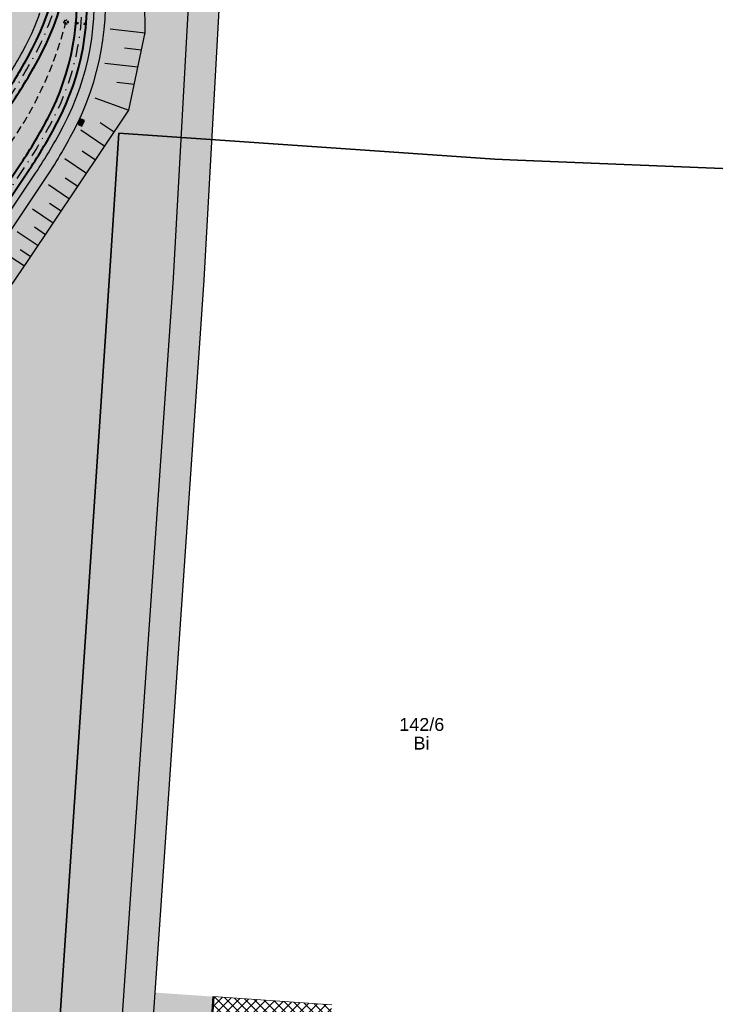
# Model space of a CAD drawing. Header units: metres. Extents: x 6603615 to 6604365, y 5739741 to 5740610.
# Tile 12 of 15: x 6604127 to 6604194, y 5739851 to 5739946. Entities that reach past the tile are written whole.
import ezdxf
from ezdxf.enums import TextEntityAlignment as Align

# ---------------------------------------------------------------- set-up
doc = ezdxf.new("R2010")
doc.units = ezdxf.units.M
doc.linetypes.add('DASHDOT', pattern=[25.4, 12.7, -6.35, 0, -6.35])
doc.linetypes.add('HIDDEN', pattern=[0.375, 0.25, -0.125])
for name, color, linetype, lineweight in [('_działki', 3, 'Continuous', 40), ('FREZOWANIE', 12, 'Continuous', 15), ('HECZ_ZIELEŃ_ZABUDOWA', 73, 'Continuous', 5), ('KRAW_FAZA_12cm_20x30cm', 7, 'Continuous', 50), ('M_WPUSTY', 190, 'Continuous', 30), ('OBRZEŻE_BET_8X40', 236, 'Continuous', 30), ('ODW_DRENAZ', 5, 'HIDDEN', 30), ('ODW_SKRZYNKI', 5, 'Continuous', 13), ('OSIE_TORU', 10, 'DASHDOT', 30), ('PROJ. KORYTKO MULDOWE SZER 50 CM', 150, 'Continuous', 30), ('SKARPY', 96, 'Continuous', 30), ('szyny 60R2', 14, 'Continuous', 40)]:
    doc.layers.add(name, color=color, linetype=linetype, lineweight=lineweight)
for name, color, linetype, lineweight, true_color in [('GESDZI', 7, 'Continuous', 18, 0x008000), ('GESDZI_O', 7, 'Continuous', 18, 0x008000), ('GESUZY_O', 7, 'Continuous', 18, 0x008000), ('HECZ_PŁYTY_BET_50X50', 7, 'Continuous', 5, 0xfaf9b8), ('HECZ_ZIELEN', 7, 'Continuous', 0, 0xd6ffd6)]:
    doc.layers.add(name, color=color, linetype=linetype, lineweight=lineweight, true_color=true_color)
doc.layers.add('KRESK_TOR_KLAS_PODKŁAD', color=38, linetype='Continuous', lineweight=15, transparency=0.55)
doc.layers.get('_działki').off()
doc.styles.add('Arial', font='arial.ttf')

# ---------------------------------------------------------------- blocks, each defined once
blk = doc.blocks.new('A$C8469fa7e')
at = {"layer": 'GESDZI', "color": 3, "linetype": 'Continuous', "lineweight": 30}
blk.add_lwpolyline([(6604211.14, 5740049.68), (6604208.38, 5740004.99), (6604205.71, 5739965.06), (6604205.14, 5739956.67), (6604203.8, 5739936.9), (6604203.44, 5739931.58), (6604197.3, 5739931.89), (6604174.97, 5739932.82), (6604172.74, 5739932.92), (6604162.47, 5739933.62), (6604136.19, 5739935.43), (6604135.4, 5739923.52), (6604134.09, 5739903.98), (6604131.95, 5739871.82), (6604131.15, 5739859.81), (6604129.12, 5739829.44), (6604128.92, 5739826.44), (6604111.39, 5739827.61), (6604062.77, 5739830.84), (6604014.55, 5739834.06), (6603991.05, 5739835.63), (6603918.87, 5739840.43), (6603844.12, 5739845.41)], dxfattribs=at)
blk.add_lwpolyline([(6604196.08, 5739821.95), (6604163.88, 5739824.11), (6604151.94, 5739824.9), (6604128.92, 5739826.44), (6604129.12, 5739829.44), (6604131.15, 5739859.81), (6604131.95, 5739871.82), (6604134.09, 5739903.98), (6604135.4, 5739923.52), (6604136.19, 5739935.43), (6604162.47, 5739933.62), (6604172.74, 5739932.92), (6604174.97, 5739932.82), (6604197.3, 5739931.89), (6604203.44, 5739931.58), (6604202.44, 5739916.9), (6604201.1, 5739896.98), (6604199.76, 5739877.24), (6604198.87, 5739863.88), (6604198.07, 5739851.9)], close=True, dxfattribs=at)
at = {"layer": 'GESDZI_O', "color": 3, "linetype": 'Continuous', "lineweight": 30, "style": 'Arial'}
blk.add_text('142/6', height=1.25, rotation=359.9999974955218, dxfattribs=at).set_placement((6604165.649999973, 5739877.305), align=Align.CENTER)
at = {"layer": 'GESUZY_O', "color": 3, "linetype": 'Continuous', "lineweight": 30, "style": 'Arial'}
blk.add_text('Bi', height=1.25, rotation=359.9999974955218, dxfattribs=at).set_placement((6604165.618755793, 5739875.48893164), align=Align.CENTER)
blk = doc.blocks.new('WPUST')
at = {"layer": 'M_WPUSTY'}
h = blk.add_hatch(color=256, dxfattribs=at)
h.dxf.hatch_style = 1
h.paths.add_polyline_path([(0.5377540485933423, 0.480437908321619), (-0.05627778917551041, 0.3960212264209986), (0, 0), (0.5940318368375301, 0.08441668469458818)])
blk.add_lwpolyline([(0.5377540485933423, 0.480437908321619), (-0.05627778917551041, 0.3960212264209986), (0, 0), (0.5940318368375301, 0.08441668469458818), (0.5377540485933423, 0.480437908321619)], close=True, dxfattribs=at)
blk = doc.blocks.new('skrzynka-odw-szyny')
blk.add_lwpolyline([(0.07499999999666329, 0.209999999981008), (0.0750000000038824, 0), (-0.0750000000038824, 1.4210854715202e-14), (-0.0750000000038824, 0.2099999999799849)], close=True)
at = {"linetype": 'HIDDEN', "ltscale": 0.2}
blk.add_circle((1.364242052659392e-12, 0.06500000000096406), 0.05400000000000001, dxfattribs=at)

msp = doc.modelspace()

# ---------------------------------------------------------------- hatches: boundary and pattern name
at = {"layer": 'FREZOWANIE'}
h = msp.add_hatch(dxfattribs=at)
h.set_pattern_fill('ANSI37', color=254, scale=0.2)
h.set_pattern_definition([(45, (0, 0), (-0.4490128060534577, 0.4490128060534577), []), (135, (0, 0), (-0.4490128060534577, -0.4490128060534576), [])])
h.paths.add_polyline_path([(6604156.48505873, 5739844.127721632), (6604156.88510548, 5739850.662846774), (6604145.397493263, 5739851.457723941), (6604144.954348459, 5739844.833572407)])
at = {"layer": 'HECZ_PŁYTY_BET_50X50', "transparency": 33554508}
h = msp.add_hatch(color=254, dxfattribs=at)
h.dxf.hatch_style = 1
edge = h.paths.add_edge_path()
edge.add_line((6604128.946183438, 5740014.021911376), (6604129.861627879, 5740013.41202493))
edge.add_line((6604129.861627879, 5740013.41202493), (6604130.24961516, 5740013.994396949))
edge.add_arc((6604169.946615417, 5739987.547502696), 47.70000047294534, 140.3276949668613, 146.3276949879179, ccw=False)
edge.add_arc((6604150.703909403, 5740003.507398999), 22.69999997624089, 85.88592502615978, 140.3276949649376, ccw=False)
edge.add_arc((6604148.910347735, 5739978.571819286), 47.69999995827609, 79.88592507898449, 85.88592506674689, ccw=False)
edge.add_line((6604157.286876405, 5740025.530564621), (6604161.829719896, 5740024.720209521))
edge.add_arc((6604153.453676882, 5739977.764186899), 47.69723427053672, 73.88556797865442, 79.88592505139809, ccw=False)
edge.add_arc((6604159.836711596, 5739999.857840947), 24.70000223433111, 2.273828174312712, 73.88556796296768, ccw=False)
edge.add_arc((6604136.854823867, 5739998.945307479), 47.69999964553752, -3.72650650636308, 2.273828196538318, ccw=False)
edge.add_line((6604184.45396936, 5739995.845095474), (6604184.302342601, 5739993.517091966))
edge.add_arc((6604236.491762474, 5739990.11790773), 52.30000000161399, 176.2734935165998, 189.6965902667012)
edge.add_line((6604184.938946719, 5739981.308981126), (6604186.739342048, 5739970.7724592))
edge.add_arc((6604139.720808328, 5739962.738313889), 47.70000004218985, -3.7265064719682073, 9.696590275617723, ccw=False)
edge.add_line((6604187.319954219, 5739959.638101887), (6604186.601627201, 5739948.609258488))
edge.add_line((6604186.601627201, 5739948.609258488), (6604187.699301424, 5739948.537765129))
edge.add_line((6604187.699301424, 5739948.537765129), (6604188.417628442, 5739959.566608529))
edge.add_arc((6604141.443373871, 5739962.828138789), 47.08734619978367, 356.0281968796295, 369.9418869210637)
edge.add_line((6604187.823626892, 5739970.95773299), (6604186.023231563, 5739981.494254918))
edge.add_arc((6604236.491762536, 5739990.117907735), 51.20000006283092, 176.2734935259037, 189.6965902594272, ccw=False)
edge.add_line((6604185.400016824, 5739993.445598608), (6604185.551643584, 5739995.77360212))
edge.add_arc((6604136.8548232, 5739998.945307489), 48.80000031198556, 356.2734935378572, 362.2738321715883)
edge.add_arc((6604159.836713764, 5739999.857842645), 25.80000000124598, 2.273832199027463, 73.88556796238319)
edge.add_arc((6604153.453669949, 5739977.764157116), 48.7972648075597, 73.88556797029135, 79.88592507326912)
edge.add_line((6604162.022887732, 5740025.803115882), (6604157.480045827, 5740026.613470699))
edge.add_arc((6604148.910347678, 5739978.571818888), 48.80000035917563, 79.88592509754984, 85.88592503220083)
edge.add_arc((6604150.703909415, 5740003.507398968), 23.80000000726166, 85.88592505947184, 140.3276949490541)
edge.add_arc((6604169.946614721, 5739987.547503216), 48.799999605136, 140.3276949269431, 146.3276950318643)
edge.add_line((6604129.334170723, 5740014.604283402), (6604128.946183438, 5740014.021911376))
edge = h.paths.add_edge_path()
edge.add_arc((6604107.599587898, 5739948.319197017), 26.19999998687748, 332.0272662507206, 367.1578956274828)
edge.add_arc((6604107.599549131, 5739948.319500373), 26.20000000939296, -27.67230499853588, 7.157226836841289, ccw=False)
edge.add_arc((6604085.459094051, 5739959.929850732), 51.19999974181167, 332.1736800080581, 332.32769501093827, ccw=False)
at = {"layer": 'HECZ_PŁYTY_BET_50X50', "linetype": 'ByBlock'}
h = msp.add_hatch(color=256, dxfattribs=at)
h.dxf.hatch_style = 1
edge = h.paths.add_edge_path()
edge.add_line((6604128.946183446, 5740014.021911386), (6604129.861627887, 5740013.412024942))
edge.add_arc((6604169.55862775, 5739986.965130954), 47.69999999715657, 146.3276950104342, 152.1151954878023)
edge.add_arc((6604147.461385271, 5739998.657516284), 22.69999999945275, 152.1151954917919, 187.157711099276)
edge.add_arc((6604172.266558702, 5740001.77253975), 47.70000000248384, 187.1577110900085, 193.1577111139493)
edge.add_line((6604125.818818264, 5739990.914482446), (6604133.72140179, 5739957.109434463))
edge.add_arc((6604082.798392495, 5739945.20519653), 52.29592485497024, 7.157221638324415, 13.157711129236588, ccw=False)
edge.add_arc((6604107.59954914, 5739948.319500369), 27.30000000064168, -27.67230500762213, 7.157221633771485, ccw=False)
edge.add_arc((6604085.459093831, 5739959.92985087), 52.30000000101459, 326.32769497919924, 332.3276949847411, ccw=False)
edge.add_line((6604128.984315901, 5739930.93252265), (6604073.891041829, 5739848.237076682))
edge.add_arc((6604030.365819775, 5739877.234404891), 52.29999998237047, 320.3276949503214, 326.32769498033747, ccw=False)
edge.add_arc((6604049.608525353, 5739861.274508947), 27.30000005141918, 297.0923539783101, 320.3276949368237, ccw=False)
edge.add_line((6604062.041658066, 5739836.970039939), (6604059.747500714, 5739837.115842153))
edge.add_arc((6604049.608525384, 5739861.274508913), 26.20000000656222, 292.7669517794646, 320.3276949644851)
edge.add_arc((6604030.365819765, 5739877.234404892), 51.19999999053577, 320.3276949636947, 326.327694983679)
edge.add_line((6604072.975597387, 5739848.846963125), (6604128.068871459, 5739931.542409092))
edge.add_arc((6604085.459093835, 5739959.929850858), 51.19999999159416, 326.3276949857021, 332.3276949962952)
edge.add_arc((6604107.599549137, 5739948.31950037), 26.20000000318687, 332.3276949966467, 367.1572268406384)
edge.add_arc((6604082.7983498, 5739945.205188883), 51.19596817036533, 7.157226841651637, 13.15771112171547)
edge.add_line((6604132.650279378, 5739956.859041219), (6604124.747696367, 5739990.664086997))
edge.add_arc((6604172.266558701, 5740001.77253976), 48.80000000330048, 187.1577111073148, 193.1577111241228, ccw=False)
edge.add_arc((6604147.461385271, 5739998.657516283), 23.79999999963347, 152.1151954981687, 187.1577111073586, ccw=False)
edge.add_arc((6604169.558627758, 5739986.965130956), 48.80000000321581, 146.3276950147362, 152.1151954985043, ccw=False)
at = {"layer": 'HECZ_PŁYTY_BET_50X50'}
h = msp.add_hatch(color=256, dxfattribs=at)
h.dxf.hatch_style = 1
h.paths.add_polyline_path([(6604146.359188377, 5739955.644267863), (6604146.772486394, 5739962.581443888), (6604143.77779644, 5739962.759859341), (6604143.495473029, 5739958.021082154), (6604141.399698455, 5739955.721077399), (6604134.813082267, 5739954.709694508), (6604135.06174088, 5739953.230521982), (6604141.314468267, 5739954.190409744), (6604143.181332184, 5739952.496980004), (6604142.218643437, 5739935.014785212), (6604145.211836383, 5739934.808633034)])
at = {"layer": 'HECZ_PŁYTY_BET_50X50', "linetype": 'ByBlock'}
h = msp.add_hatch(color=256, dxfattribs=at)
h.dxf.hatch_style = 1
h.paths.add_polyline_path([(6604144.45903467, 5739921.137935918), (6604145.211836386, 5739934.808633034), (6604142.218643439, 5739935.014785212), (6604141.464733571, 5739921.323964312), (6604136.672164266, 5739852.061466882), (6604139.665008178, 5739851.854379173)])
at = {"layer": 'HECZ_PŁYTY_BET_50X50', "transparency": 33554508}
h = msp.add_hatch(color=254, dxfattribs=at)
h.dxf.hatch_style = 1
h.paths.add_polyline_path([(6604135.865293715, 5739840.400525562), (6604135.843486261, 5739840.085362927, -0.014664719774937), (6604138.854468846, 5739840.140416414), (6604139.665008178, 5739851.854379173), (6604136.672164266, 5739852.061466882)])
at = {"layer": 'HECZ_ZIELEN'}
h = msp.add_hatch(color=256, dxfattribs=at)
h.dxf.hatch_style = 1
edge = h.paths.add_edge_path()
edge.add_line((6604102.807042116, 5739886.914755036), (6604094.926535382, 5739876.222328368))
edge.add_line((6604094.926535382, 5739876.222328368), (6604084.298069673, 5739862.812012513))
edge.add_line((6604084.298069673, 5739862.812012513), (6604083.815380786, 5739863.133589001))
edge.add_line((6604083.815380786, 5739863.133589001), (6604073.891041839, 5739848.237076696))
edge.add_arc((6604030.365958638, 5739877.234613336), 52.29999998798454, 320.3870321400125, 326.32742060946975, ccw=False)
edge.add_arc((6604049.608525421, 5739861.274508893), 27.29999996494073, 297.0923539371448, 320.4418930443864, ccw=False)
edge.add_line((6604062.041658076, 5739836.970039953), (6604100.932805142, 5739834.498363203))
edge.add_arc((6604103.998171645, 5739882.731053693), 48.33000003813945, 266.363531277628, 290.0531322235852)
edge.add_arc((6604138.287312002, 5739788.793548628), 51.66999998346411, 93.06157263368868, 110.0531322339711, ccw=False)
edge.add_line((6604135.527663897, 5739840.389800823), (6604135.544754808, 5739840.070257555))
edge.add_line((6604135.544754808, 5739840.070257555), (6604135.843486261, 5739840.085362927))
edge.add_line((6604135.843486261, 5739840.085362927), (6604141.464733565, 5739921.32396419))
edge.add_line((6604141.464733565, 5739921.32396419), (6604143.181332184, 5739952.496980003))
edge.add_line((6604143.181332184, 5739952.496980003), (6604141.314468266, 5739954.190409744))
edge.add_line((6604141.314468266, 5739954.190409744), (6604138.213331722, 5739953.714226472))
edge.add_line((6604138.213331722, 5739953.714226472), (6604138.667046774, 5739951.35070761))
edge.add_line((6604138.667046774, 5739951.35070761), (6604138.747211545, 5739945.171598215))
edge.add_line((6604138.747211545, 5739945.171598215), (6604138.733689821, 5739945.173088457))
edge.add_line((6604138.733689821, 5739945.173088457), (6604137.159081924, 5739937.66818956))
edge.add_line((6604137.159081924, 5739937.66818956), (6604127.354285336, 5739923.038918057))
edge.add_line((6604127.354285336, 5739923.038918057), (6604116.526705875, 5739907.183429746))
edge.add_line((6604116.526705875, 5739907.183429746), (6604102.807042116, 5739886.914755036))
h = msp.add_hatch(color=256, dxfattribs=at)
h.dxf.hatch_style = 1
h.paths.add_polyline_path([(6604137.159081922, 5739937.668189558), (6604138.74640592, 5739945.233695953), (6604138.667046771, 5739951.35070761), (6604138.21333172, 5739953.714226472), (6604135.0617748, 5739953.230301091, -0.006861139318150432), (6604135.262308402, 5739951.79313688, -0.1531533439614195), (6604132.290584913, 5739935.371637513, -0.02618592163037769), (6604129.467004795, 5739930.61094617), (6604084.29806967, 5739862.812012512), (6604094.926535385, 5739876.222328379), (6604102.807042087, 5739886.914755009), (6604116.526705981, 5739907.183429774), (6604127.354285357, 5739923.038918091)])
at = {"layer": 'HECZ_ZIELEN', "transparency": 33554508}
h = msp.add_hatch(color=254, dxfattribs=at)
h.dxf.hatch_style = 1
edge = h.paths.add_edge_path()
edge.add_line((6604144.458396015, 5739837.420049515), (6604141.390099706, 5739837.615051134))
edge.add_arc((6604138.287312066, 5739788.793550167), 48.91999844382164, 86.36353122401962, 89.53254143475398)
edge.add_line((6604138.686430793, 5739837.711920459), (6604137.865071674, 5739825.841589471))
edge.add_line((6604137.865071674, 5739825.841589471), (6604143.657891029, 5739825.454059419))
edge.add_line((6604143.657891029, 5739825.454059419), (6604144.458396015, 5739837.420049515))
edge = h.paths.add_edge_path()
edge.add_line((6604141.544224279, 5739840.040158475), (6604144.620597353, 5739839.844643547))
edge.add_line((6604144.620597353, 5739839.844643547), (6604145.397493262, 5739851.457723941))
edge.add_line((6604145.397493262, 5739851.457723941), (6604139.665008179, 5739851.854379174))
edge.add_line((6604139.665008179, 5739851.854379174), (6604138.854468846, 5739840.140416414))
edge.add_arc((6604138.287311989, 5739788.793548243), 51.350000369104, 86.36353127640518, 89.36715959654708, ccw=False)
at = {"layer": 'HECZ_ZIELEŃ_ZABUDOWA'}
h = msp.add_hatch(color=256, dxfattribs=at)
h.dxf.hatch_style = 1
h.paths.add_polyline_path([(6604117.535531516, 5739937.391387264, -0.07955732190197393), (6604110.725766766, 5739922.500318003), (6604072.247219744, 5739864.743710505), (6604077.009113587, 5739863.085225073, 0.01352850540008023), (6604077.774826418, 5739865.585452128, -0.006301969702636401), (6604078.138186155, 5739866.836179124), (6604078.587836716, 5739866.699378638, -0.0732186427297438), (6604084.961269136, 5739880.18429937), (6604124.518212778, 5739939.559588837, 0.02618592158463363), (6604127.123937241, 5739943.952965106, 0.03641543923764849), (6604128.504538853, 5739947.127942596), (6604128.061034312, 5739947.28351805, 0.05011423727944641), (6604129.157351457, 5739951.817809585), (6604126.277368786, 5739951.375584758), (6604124.65252198, 5739952.458088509, -0.006896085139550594), (6604123.877108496, 5739951.258659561, 0.07955732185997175)])
at = {"layer": 'KRESK_TOR_KLAS_PODKŁAD'}
h = msp.add_hatch(dxfattribs=at)
h.set_pattern_fill('TRIANG', color=256, scale=0.05)
h.set_pattern_definition([(59.99999999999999, (0, 0), (-0.2381249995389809, 0.4124445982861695), [0.238125, -0.238125]), (120, (0, 0), (-0.476249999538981, 2.661695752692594e-10), [0.2381249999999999, -0.2381249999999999]), (0, (-0.1190625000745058, 0.2062222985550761), (0.238125, 0.41244459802), [0.238125, -0.238125])])
edge = h.paths.add_edge_path()
edge.add_arc((6604127.571046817, 5739851.796857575), 51.20000005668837, 146.3276949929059, 163.0782813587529)
edge.add_line((6604078.587836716, 5739866.699378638), (6604078.138186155, 5739866.836179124))
edge.add_arc((6604127.571052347, 5739851.796855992), 51.6700058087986, 163.0782814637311, 164.522567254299)
edge.add_arc((6604031.197483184, 5739878.482738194), 48.32999990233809, 341.42225141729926, 344.5225673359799, ccw=False)
edge.add_line((6604077.009113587, 5739863.085225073), (6604081.434551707, 5739861.543921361))
edge.add_line((6604081.434551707, 5739861.543921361), (6604128.068871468, 5739931.542409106))
edge.add_arc((6604085.459093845, 5739959.929850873), 51.19999999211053, 326.3276949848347, 332.3276949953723)
edge.add_arc((6604107.599549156, 5739948.319500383), 26.19999999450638, 332.3276949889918, 367.1577111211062)
edge.add_line((6604133.595370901, 5739951.584044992), (6604133.474709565, 5739952.48074515))
edge.add_line((6604133.474709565, 5739952.48074515), (6604129.157351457, 5739951.817809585))
edge.add_arc((6604106.04622386, 5739955.006018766), 23.32999992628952, 340.6698127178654, 352.1455494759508, ccw=False)
edge.add_line((6604128.061034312, 5739947.28351805), (6604128.504538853, 5739947.127942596))
edge.add_arc((6604106.046223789, 5739955.006018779), 23.79999999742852, 332.327694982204, 340.6698127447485, ccw=False)
edge.add_arc((6604083.905768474, 5739966.616369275), 48.80000000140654, 326.3276949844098, 332.3276949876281, ccw=False)
edge.add_line((6604124.518212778, 5739939.559588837), (6604084.961269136, 5739880.184299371))
at = {"layer": 'PROJ. KORYTKO MULDOWE SZER 50 CM', "linetype": 'ByBlock'}
h = msp.add_hatch(color=256, dxfattribs=at)
h.dxf.hatch_style = 1
edge = h.paths.add_edge_path()
edge.add_line((6604130.344316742, 5740013.090448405), (6604129.861627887, 5740013.412024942))
edge.add_arc((6604169.558627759, 5739986.965130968), 47.69999999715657, 146.3276950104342, 152.1151954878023)
edge.add_arc((6604147.46138528, 5739998.657516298), 22.69999999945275, 152.1151954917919, 187.157711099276)
edge.add_arc((6604172.266558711, 5740001.772539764), 47.70000000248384, 187.1577110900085, 193.1577111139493)
edge.add_line((6604125.818818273, 5739990.91448246), (6604133.721401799, 5739957.109434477))
edge.add_arc((6604082.798392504, 5739945.205196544), 52.29592485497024, 7.157221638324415, 13.157711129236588, ccw=False)
edge.add_arc((6604107.599549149, 5739948.319500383), 27.30000000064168, -27.67230500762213, 7.157221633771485, ccw=False)
edge.add_arc((6604085.459093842, 5739959.929850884), 52.30000000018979, 326.32769497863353, 332.3276949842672, ccw=False)
edge.add_line((6604128.98431591, 5739930.932522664), (6604083.815380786, 5739863.133589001))
edge.add_line((6604083.815380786, 5739863.133589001), (6604084.298069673, 5739862.812012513))
edge.add_line((6604084.298069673, 5739862.812012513), (6604129.467004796, 5739930.610946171))
edge.add_arc((6604085.459093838, 5739959.929850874), 52.87999999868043, 326.3276949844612, 332.3276950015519)
edge.add_arc((6604107.599549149, 5739948.319500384), 27.88000000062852, 332.3276950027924, 367.1572189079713)
edge.add_arc((6604082.798414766, 5739945.205200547), 52.87590226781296, 7.157218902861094, 13.15771111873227)
edge.add_line((6604134.286175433, 5739957.241460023), (6604126.383591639, 5739991.046509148))
edge.add_arc((6604172.266558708, 5740001.772539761), 47.11999999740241, 187.1577110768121, 193.1577111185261, ccw=False)
edge.add_arc((6604147.46138528, 5739998.6575163), 22.11999999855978, 152.1151954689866, 187.1577110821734, ccw=False)
edge.add_arc((6604169.558627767, 5739986.965130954), 47.12000001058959, 146.3276950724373, 152.1151954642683, ccw=False)

# ---------------------------------------------------------------- linework, layer by layer
at = {"layer": 'FREZOWANIE', "color": 254}
msp.add_line((6604145.397493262, 5739851.457723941), (6604156.885105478, 5739850.662846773), dxfattribs=at)
at = {"layer": 'KRAW_FAZA_12cm_20x30cm', "color": 252, "flags": 128}
msp.add_lwpolyline([(6604145.397493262, 5739851.457723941), (6604144.620597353, 5739839.844643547)], dxfattribs=at)
at = {"layer": 'OBRZEŻE_BET_8X40', "flags": 128}
for points in [[(6604059.747500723, 5739837.115842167, 0.120839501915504), (6604069.774880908, 5739844.548537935, 0.02618592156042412), (6604072.975597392, 5739848.846963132), (6604128.06887147, 5739931.542409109, 0.02618592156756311), (6604130.802746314, 5739936.15185306, 0.1531555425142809), (6604133.595370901, 5739951.584044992, 0.02618592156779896), (6604132.650327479, 5739956.858835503), (6604124.747696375, 5739990.664087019, -0.02618592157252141), (6604123.846860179, 5739995.692013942, -0.154104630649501), (6604126.42481044, 5740009.788667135, -0.02525810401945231), (6604128.946183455, 5740014.0219114)], [(6604062.041658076, 5739836.970039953, 0.1017320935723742), (6604070.621559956, 5739843.846302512, 0.02618592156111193), (6604073.891041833, 5739848.237076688), (6604128.984315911, 5739930.932522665, 0.02618592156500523), (6604131.776926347, 5739935.640997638, 0.1531555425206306), (6604134.686798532, 5739951.721106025, 0.02618592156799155), (6604133.72145041, 5739957.109226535), (6604125.818818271, 5739990.914482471, -0.02618592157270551), (6604124.938287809, 5739995.829074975, -0.1541046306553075), (6604127.397089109, 5740009.27420218, -0.02525810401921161), (6604129.861627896, 5740013.412024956)], [(6604078.587836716, 5739866.699378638, -0.07321864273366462), (6604084.961269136, 5739880.184299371), (6604124.518212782, 5739939.559588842, 0.0261859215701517), (6604127.123937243, 5739943.95296511, 0.0364154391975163), (6604128.504538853, 5739947.127942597)]]:
    msp.add_lwpolyline(points, format="xyb", dxfattribs=at)
for points in [[(6604146.772486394, 5739962.581443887), (6604146.35918838, 5739955.64426782), (6604144.459034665, 5739921.137935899), (6604139.665008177, 5739851.854379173)], [(6604143.181332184, 5739952.496980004), (6604141.464733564, 5739921.32396423), (6604136.672164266, 5739852.061466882)]]:
    msp.add_lwpolyline(points, dxfattribs=at)
at = {"layer": 'OBRZEŻE_BET_8X40', "color": 252, "flags": 128}
for points in [[(6604136.672164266, 5739852.061466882), (6604135.843486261, 5739840.085362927)], [(6604139.665008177, 5739851.854379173), (6604138.854468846, 5739840.140416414)]]:
    msp.add_lwpolyline(points, dxfattribs=at)
at = {"layer": 'ODW_DRENAZ', "ltscale": 3}
msp.add_lwpolyline([(6604081.143955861, 5739865.921711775, -0.03413021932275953), (6604087.208828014, 5739876.884529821), (6604124.989649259, 5739933.59384533, 0.09808876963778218), (6604131.031273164, 5739946.241598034)], format="xyb", dxfattribs=at)
at = {"layer": 'ODW_DRENAZ', "ltscale": 0.1}
msp.add_circle((6604131.031273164, 5739946.241598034), 0.2125, dxfattribs=at)
at = {"layer": 'ODW_DRENAZ', "ltscale": 0.5}
msp.add_circle((6604131.031273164, 5739946.241598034), 0.1575, dxfattribs=at)
at = {"layer": 'OSIE_TORU', "ltscale": 0.1, "flags": 128}
for points in [[(6604045.406245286, 5739836.353912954, 0.02618592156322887), (6604050.639518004, 5739836.295776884, 0.2123931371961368), (6604068.851231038, 5739845.314612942, 0.02618592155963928), (6604071.976930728, 5739849.512293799), (6604127.070204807, 5739932.207739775, 0.026185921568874), (6604129.740004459, 5739936.709149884, 0.1531555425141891), (6604132.404722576, 5739951.434523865, 0.02618592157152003), (6604131.481829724, 5739956.585681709), (6604123.57919976, 5739990.390928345, -0.026185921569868), (6604122.656211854, 5739995.542492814, -0.1541046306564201), (6604125.364142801, 5740010.349901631, -0.0252581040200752), (6604127.947516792, 5740014.687242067)], [(6604072.808594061, 5739850.760627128, 0.07955732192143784), (6604079.38426493, 5739865.139797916, -0.07955732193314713), (6604085.959935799, 5739879.518968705), (6604125.516879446, 5739938.894258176, 0.02618592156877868), (6604128.186679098, 5739943.395668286, 0.1541046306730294), (6604130.839673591, 5739958.213018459, 0.02525810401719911), (6604129.940132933, 5739963.180630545)]]:
    msp.add_lwpolyline(points, format="xyb", dxfattribs=at)
at = {"layer": 'SKARPY'}
for p, q in [((6604138.733689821, 5739945.173088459), (6604135.341348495, 5739945.546962)), ((6604138.386666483, 5739943.519105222), (6604136.714745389, 5739943.703369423)), ((6604138.036894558, 5739941.852021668), (6604134.801592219, 5739942.208587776)), ((6604137.684945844, 5739940.174563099), (6604135.989294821, 5739940.361442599)), ((6604134.804168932, 5739934.154535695), (6604132.469713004, 5739935.719129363)), ((6604135.725693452, 5739935.529498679), (6604134.350730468, 5739936.451023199)), ((6604133.034981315, 5739931.514814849), (6604130.925768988, 5739932.92844627)), ((6604133.903783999, 5739932.811114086), (6604132.607484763, 5739933.67991677)), ((6604132.187091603, 5739930.249718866), (6604130.964913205, 5739931.068844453)), ((6604131.367966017, 5739929.027540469), (6604129.324528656, 5739930.397088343)), ((6604129.797222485, 5739926.683908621), (6604127.760263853, 5739928.049114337)), ((6604130.569539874, 5739927.83624673), (6604129.417201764, 5739928.608564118)), ((6604129.045403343, 5739925.562154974), (6604127.958872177, 5739926.290367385)), ((6604128.317190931, 5739924.475623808), (6604126.286336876, 5739925.836738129)), ((6604127.609287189, 5739923.419394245), (6604126.584762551, 5739924.106048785))]:
    msp.add_line(p, q, dxfattribs=at)
msp.add_lwpolyline([(6604084.298069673, 5739862.812012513), (6604094.926535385, 5739876.22232837), (6604102.807042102, 5739886.914755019), (6604116.526705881, 5739907.183429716), (6604127.354285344, 5739923.038918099), (6604137.159081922, 5739937.668189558), (6604138.74640592, 5739945.233695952), (6604138.667046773, 5739951.350707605), (6604138.213331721, 5739953.714226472)], dxfattribs=at)
at = {"layer": 'SKARPY', "flags": 128}
for points in [[(6604133.828695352, 5739938.868241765), (6604137.159081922, 5739937.668189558)], [(6604124.971277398, 5739923.875737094), (6604127.001899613, 5739922.522898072)]]:
    msp.add_lwpolyline(points, dxfattribs=at)
at = {"layer": 'szyny 60R2', "ltscale": 3, "flags": 128}
for points in [[(6604045.374532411, 5739835.854919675, 0.02618592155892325), (6604050.660137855, 5739835.796202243, 0.2123931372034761), (6604069.23608515, 5739844.995415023, 0.02618592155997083), (6604072.393041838, 5739849.235072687), (6604127.486315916, 5739931.930518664, 0.02618592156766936), (6604130.182813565, 5739936.476942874, 0.1531555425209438), (6604132.900826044, 5739951.496824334, 0.02618592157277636), (6604131.96870379, 5739956.699495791), (6604124.06607335, 5739990.504744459, -0.02618592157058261), (6604123.152315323, 5739995.604793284, -0.1541046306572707), (6604125.80608765, 5740010.116053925, -0.02525810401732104), (6604128.363627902, 5740014.410020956, -0.02525810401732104)], [(6604045.43795816, 5739836.852906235, 0.02618592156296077), (6604050.618898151, 5739836.795351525, 0.2123931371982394), (6604068.466376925, 5739845.633810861, 0.02618592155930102), (6604071.560819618, 5739849.789514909), (6604126.654093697, 5739932.484960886, 0.02618592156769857), (6604129.297195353, 5739936.941356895, 0.1531555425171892), (6604131.908619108, 5739951.372223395, 0.02618592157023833), (6604130.99495566, 5739956.471867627), (6604123.092326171, 5739990.277112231, -0.02618592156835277), (6604122.160108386, 5739995.480192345, -0.1541046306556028), (6604124.922197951, 5740010.583749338, -0.02525810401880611), (6604127.531405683, 5740014.964463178, -0.02525810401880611)], [(6604072.392482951, 5739851.037848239, 0.07955732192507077), (6604078.902397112, 5739865.273227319, -0.0795573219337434), (6604085.543824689, 5739879.796189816), (6604125.100768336, 5739939.171479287, 0.02618592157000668), (6604127.743869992, 5739943.627875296, 0.1541046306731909), (6604130.343804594, 5739958.148878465, 0.02525810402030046), (6604129.453259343, 5739963.066814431, 0.02525810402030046)], [(6604073.224705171, 5739850.483406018, 0.0795573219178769), (6604079.866132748, 5739865.006368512, -0.07955732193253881), (6604086.376046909, 5739879.241747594), (6604125.932990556, 5739938.617037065, 0.02618592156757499), (6604128.629488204, 5739943.163461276, 0.1541046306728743), (6604131.335542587, 5739958.277158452, 0.02525810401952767), (6604130.427006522, 5739963.294446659, 0.02525810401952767)]]:
    msp.add_lwpolyline(points, format="xyb", dxfattribs=at)

# ---------------------------------------------------------------- block references
at = {"layer": '_działki', "color": 1}
msp.add_blockref('A$C8469fa7e', (0, 0), dxfattribs=at)
at = {"layer": 'M_WPUSTY', "rotation": 56.81565638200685}
msp.add_blockref('WPUST', (6604132.567866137, 5739936.123899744), dxfattribs=at)
at = {"layer": 'ODW_SKRZYNKI', "xscale": -1, "rotation": 84.93232264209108}
msp.add_blockref('skrzynka-odw-szyny', (6604132.212959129, 5739946.136807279), dxfattribs=at)
at = {"layer": 'ODW_SKRZYNKI', "rotation": 264.9323226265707}
msp.add_blockref('skrzynka-odw-szyny', (6604132.790691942, 5739946.085574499), dxfattribs=at)

doc.saveas('drawing.dxf')
